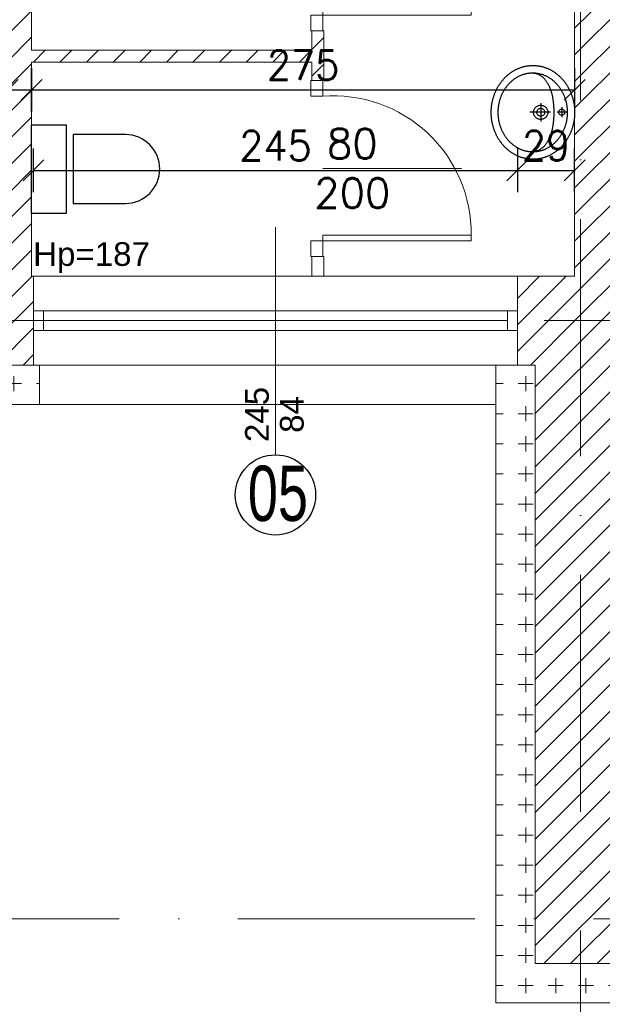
# Model space of a CAD drawing. Header units: millimetres. Extents: x -37273 to 136949, y -1495242345 to -598.
# Tile 31 of 53: x 56334 to 56629, y -17764 to -17266. Entities that reach past the tile are written whole.
import ezdxf

# ---------------------------------------------------------------- set-up
doc = ezdxf.new("R2010")
doc.units = ezdxf.units.MM
doc.linetypes.add('ACAD_ISO10W100', pattern=[18, 12, -3, 0, -3])
for name, color, linetype in [('0-urządzenia', 6, 'Continuous'), ('OPISY', 4, 'Continuous'), ('wym', 1, 'Continuous'), ('ściana', 7, 'Continuous')]:
    doc.layers.add(name, color=color, linetype=linetype)
for name, color, linetype, lineweight in [('A-DRZ', 3, 'Continuous', 13), ('A-OKN', 3, 'Continuous', 13), ('urządzenia', 252, 'Continuous', 0), ('wymiarowannie', 253, 'Continuous', 5), ('ściany', 190, 'Continuous', 25)]:
    doc.layers.add(name, color=color, linetype=linetype, lineweight=lineweight)
doc.styles.add('op2', font='arial.ttf')
doc.styles.get("Standard").update_dxf_attribs({"font": 'arial.ttf'})
doc.styles.add('WYM_50', font='simplex.shx', dxfattribs={"width": 0.95})
doc.dimstyles.new('50', dxfattribs={"dimtxt": 15, "dimasz": 0.15, "dimexe": 13, "dimexo": 30, "dimgap": 5, "dimtad": 1, "dimdec": 0, "dimrnd": 0.5, "dimzin": 1, "dimdsep": 46, "dimtxsty": 'WYM_50', "dimblk": 'A', "dimcen": 3, "dimdle": 5, "dimse1": 1, "dimse2": 1, "dimclrd": 256, "dimclre": 256, "dimclrt": 2, "dimaunit": 1, "dimadec": 0, "dimazin": 0, "dimtfac": 0.32, "dimtdec": 0, "dimtix": 1, "dimtmove": 1, "dimatfit": 3, "dimldrblk": 'A', "dimfxl": 1, "dimtvp": 0.08, "dimtolj": 1, "dimtzin": 1, "dimarcsym": 0})
pattern_1 = [(90, (-12462.238, -3.81), (-15.24, 9e-16), [7.62, -7.62]), (180, (-12458.429, 0), (-2e-15, -15.24), [7.62, -7.62])]

# ---------------------------------------------------------------- blocks, each defined once
blk = doc.blocks.new('A')
at = {"color": 1, "linetype": 'Continuous'}
blk.add_line((0, 73.6), (0, -73.6), dxfattribs=at)
at = {"color": 7, "linetype": 'Continuous'}
blk.add_line((-35.3, -35.3), (35.3, 35.3), dxfattribs=at)
blk = doc.blocks.new('*D2027')
at = {"layer": 'Defpoints', "color": 0, "lineweight": 13, "ltscale": 3}
for p in [(56295.02, -17472.34), (56341.02, -17472.34), (56341.02, -17879.37)]:
    blk.add_point(p, dxfattribs=at)
at = {"layer": 'wym', "lineweight": -2}
blk.add_line((56295.17, -17879.37), (56340.87, -17879.37), dxfattribs=at)
at = {"layer": 'wym', "lineweight": -2, "ltscale": 3, "xscale": 0.15, "yscale": 0.15, "zscale": 0.15, "rotation": 180}
blk.add_blockref('A', (56295.02, -17879.37), dxfattribs=at)
at = {"layer": 'wym', "lineweight": -2, "ltscale": 3, "xscale": 0.15, "yscale": 0.15, "zscale": 0.15}
blk.add_blockref('A', (56341.02, -17879.37), dxfattribs=at)
at = {"layer": 'wym', "color": 2, "ltscale": 3, "insert": (56318.02, -17866.87), "char_height": 15, "attachment_point": 5, "style": 'WYM_50'}
blk.add_mtext('\\A1;46', dxfattribs=at)
blk = doc.blocks.new('*D2028')
at = {"layer": 'Defpoints', "color": 0, "lineweight": 13, "ltscale": 3}
for p in [(56341.02, -17472.34), (56586.02, -17472.34), (56586.02, -17879.37)]:
    blk.add_point(p, dxfattribs=at)
at = {"layer": 'wym', "lineweight": -2}
blk.add_line((56341.17, -17879.37), (56585.87, -17879.37), dxfattribs=at)
at = {"layer": 'wym', "lineweight": -2, "ltscale": 3, "xscale": 0.15, "yscale": 0.15, "zscale": 0.15, "rotation": 180}
blk.add_blockref('A', (56341.02, -17879.37), dxfattribs=at)
at = {"layer": 'wym', "lineweight": -2, "ltscale": 3, "xscale": 0.15, "yscale": 0.15, "zscale": 0.15}
blk.add_blockref('A', (56586.02, -17879.37), dxfattribs=at)
at = {"layer": 'wym', "color": 2, "ltscale": 3, "insert": (56463.52, -17866.87), "char_height": 15, "attachment_point": 5, "style": 'WYM_50'}
blk.add_mtext('\\A1;245', dxfattribs=at)
blk = doc.blocks.new('*D2029')
at = {"layer": 'Defpoints', "color": 0, "lineweight": 13, "ltscale": 3}
for p in [(56586.02, -17472.34), (56595.02, -17472.34), (56595.02, -17879.37)]:
    blk.add_point(p, dxfattribs=at)
at = {"layer": 'wym', "lineweight": -2}
for p, q in [((56585.87, -17879.37), (56585.72, -17879.37)), ((56586.02, -17879.37), (56595.02, -17879.37)), ((56595.17, -17879.37), (56595.32, -17879.37))]:
    blk.add_line(p, q, dxfattribs=at)
at = {"layer": 'wym', "lineweight": -2, "ltscale": 3, "xscale": 0.15, "yscale": 0.15, "zscale": 0.15}
blk.add_blockref('A', (56586.02, -17879.37), dxfattribs=at)
at = {"layer": 'wym', "lineweight": -2, "ltscale": 3, "xscale": 0.15, "yscale": 0.15, "zscale": 0.15, "rotation": 180}
blk.add_blockref('A', (56595.02, -17879.37), dxfattribs=at)
at = {"layer": 'wym', "color": 2, "ltscale": 3, "insert": (56590.52, -17866.87), "char_height": 15, "attachment_point": 5, "style": 'WYM_50'}
blk.add_mtext('\\A1;9', dxfattribs=at)
blk = doc.blocks.new('LA-WC2')
at = {"color": 0}
blk.add_lwpolyline([(17.35, 21), (17.35, 47.5, 1), (-17.5, 47.5), (-17.5, 21)], format="xyb", close=True, dxfattribs=at)
blk.add_lwpolyline([(-22.5, 17.5), (22.5, 17.5), (22.5, 0), (-22.5, 0)], close=True, dxfattribs=at)
blk = doc.blocks.new('DRZWI80')
at = {"layer": 'A-DRZ', "extrusion": (0, 0, -1)}
for points in [[(-63186.49, 25780.28), (-63183.49, 25780.28), (-63183.49, 25856.28)], [(-63186.49, 25856.28), (-63183.49, 25856.28)]]:
    blk.add_lwpolyline(points, dxfattribs=at)
at = {"layer": 'A-DRZ'}
for points in [[(63186.49, 25780.28), (63186.49, 25856.28)], [(63149.49, 25780.28), (63149.49, 25851.36)]]:
    blk.add_lwpolyline(points, dxfattribs=at)
for points in [[(63104.49, 25774.28), (63104.49, 25780.28), (63112.49, 25780.28), (63112.49, 25774.28)], [(63194.49, 25774.28), (63194.49, 25780.28), (63186.49, 25780.28), (63186.49, 25774.28)]]:
    blk.add_lwpolyline(points, close=True, dxfattribs=at)
at = {"layer": 'A-DRZ', "color": 1}
blk.add_arc((63182.77, 25785.79), 70.49, 89.4084, 184.4877, dxfattribs=at)
blk = doc.blocks.new('GFT43')
at = {"layer": 'A-DRZ'}
blk.add_blockref('DRZWI80', (-63194.49, -25774.28), dxfattribs=at)
blk = doc.blocks.new('dsdfsdf')
at = {"layer": '0-urządzenia'}
for points in [[(26.84, -0.17), (26.84, -0.55), (26.83, -0.94), (26.81, -1.33), (26.78, -1.71), (26.75, -2.09), (26.72, -2.47), (26.67, -2.85), (26.62, -3.23), (26.56, -3.6), (26.5, -3.98), (26.43, -4.35), (26.35, -4.72), (26.27, -5.08), (26.18, -5.45), (26.08, -5.81), (25.98, -6.18), (25.87, -6.53), (25.76, -6.89), (25.64, -7.25), (25.51, -7.6), (25.38, -7.95), (25.24, -8.3), (25.1, -8.64), (24.95, -8.98), (24.79, -9.32), (24.63, -9.66), (24.46, -10), (24.29, -10.33), (24.11, -10.66), (23.93, -10.99), (23.74, -11.31), (23.55, -11.63), (23.35, -11.95), (23.14, -12.26), (22.93, -12.58), (22.72, -12.89), (22.5, -13.19), (22.27, -13.49), (22.04, -13.79), (21.81, -14.09), (21.57, -14.38), (21.33, -14.67), (21.08, -14.96), (20.82, -15.24), (20.56, -15.52), (20.3, -15.8), (20.03, -16.07), (19.76, -16.34), (19.48, -16.6), (19.2, -16.87), (18.92, -17.12), (18.63, -17.38), (18.33, -17.63), (18.03, -17.87), (17.73, -18.12), (17.42, -18.35), (17.11, -18.59), (16.8, -18.82), (16.48, -19.04), (16.16, -19.27), (15.83, -19.48), (15.5, -19.7), (15.17, -19.91), (14.83, -20.11), (14.49, -20.31), (14.15, -20.5), (13.8, -20.7), (13.45, -20.88), (13.09, -21.06), (12.74, -21.24), (12.37, -21.41), (12.01, -21.58), (11.64, -21.74), (11.27, -21.9), (10.9, -22.06), (10.52, -22.2), (10.14, -22.35), (9.76, -22.49), (9.37, -22.62), (8.98, -22.75), (8.59, -22.87), (8.2, -22.99), (7.8, -23.1), (7.4, -23.21), (7, -23.31), (6.6, -23.4), (6.19, -23.49), (5.78, -23.58), (5.37, -23.66), (4.96, -23.73), (4.54, -23.8), (4.12, -23.86), (3.7, -23.92), (3.28, -23.97), (2.86, -24.02), (2.43, -24.06), (2, -24.09), (1.57, -24.12), (1.14, -24.14), (0.71, -24.15), (0.28, -24.16), (-0.16, -24.17), (-0.16, -24.17), (-0.6, -24.16), (-1.03, -24.15), (-1.47, -24.14), (-1.9, -24.12), (-2.33, -24.09), (-2.76, -24.06), (-3.18, -24.02), (-3.61, -23.97), (-4.03, -23.92), (-4.45, -23.86), (-4.87, -23.8), (-5.28, -23.73), (-5.69, -23.66), (-6.11, -23.58), (-6.51, -23.49), (-6.92, -23.4), (-7.33, -23.31), (-7.73, -23.21), (-8.13, -23.1), (-8.52, -22.99), (-8.92, -22.87), (-9.31, -22.75), (-9.7, -22.62), (-10.08, -22.49), (-10.46, -22.35), (-10.84, -22.2), (-11.22, -22.06), (-11.59, -21.9), (-11.97, -21.74), (-12.33, -21.58), (-12.7, -21.41), (-13.06, -21.24), (-13.42, -21.06), (-13.77, -20.88), (-14.12, -20.7), (-14.47, -20.5), (-14.81, -20.31), (-15.16, -20.11), (-15.49, -19.91), (-15.83, -19.7), (-16.16, -19.48), (-16.48, -19.27), (-16.8, -19.04), (-17.12, -18.82), (-17.44, -18.59), (-17.75, -18.35), (-18.05, -18.12), (-18.36, -17.87), (-18.65, -17.63), (-18.95, -17.38), (-19.24, -17.12), (-19.52, -16.87), (-19.81, -16.6), (-20.08, -16.34), (-20.35, -16.07), (-20.62, -15.8), (-20.89, -15.52), (-21.14, -15.24), (-21.4, -14.96), (-21.65, -14.67), (-21.89, -14.38), (-22.13, -14.09), (-22.37, -13.79), (-22.6, -13.49), (-22.82, -13.19), (-23.04, -12.89), (-23.26, -12.58), (-23.47, -12.26), (-23.67, -11.95), (-23.87, -11.63), (-24.06, -11.31), (-24.25, -10.99), (-24.44, -10.66), (-24.61, -10.33), (-24.79, -10), (-24.95, -9.66), (-25.11, -9.32), (-25.27, -8.98), (-25.42, -8.64), (-25.56, -8.3), (-25.7, -7.95), (-25.83, -7.6), (-25.96, -7.25), (-26.08, -6.89), (-26.19, -6.53), (-26.3, -6.18), (-26.41, -5.81), (-26.5, -5.45), (-26.59, -5.08), (-26.67, -4.72), (-26.75, -4.35), (-26.82, -3.98), (-26.89, -3.6), (-26.94, -3.23), (-26.99, -2.85), (-27.04, -2.47), (-27.08, -2.09), (-27.11, -1.71), (-27.13, -1.33), (-27.15, -0.94), (-27.16, -0.55), (-27.16, -0.17), (-27.16, -0.17), (-27.16, 0.22), (-27.15, 0.61), (-27.13, 0.99), (-27.11, 1.38), (-27.08, 1.76), (-27.04, 2.14), (-26.99, 2.52), (-26.94, 2.89), (-26.89, 3.27), (-26.82, 3.64), (-26.75, 4.01), (-26.67, 4.38), (-26.59, 4.75), (-26.5, 5.12), (-26.41, 5.48), (-26.3, 5.84), (-26.19, 6.2), (-26.08, 6.56), (-25.96, 6.91), (-25.83, 7.27), (-25.7, 7.62), (-25.56, 7.96), (-25.42, 8.31), (-25.27, 8.65), (-25.11, 8.99), (-24.95, 9.33), (-24.79, 9.66), (-24.61, 10), (-24.44, 10.33), (-24.25, 10.65), (-24.06, 10.98), (-23.87, 11.3), (-23.67, 11.62), (-23.47, 11.93), (-23.26, 12.24), (-23.04, 12.55), (-22.82, 12.86), (-22.6, 13.16), (-22.37, 13.46), (-22.13, 13.76), (-21.89, 14.05), (-21.65, 14.34), (-21.4, 14.63), (-21.14, 14.91), (-20.89, 15.19), (-20.62, 15.47), (-20.35, 15.74), (-20.08, 16.01), (-19.81, 16.27), (-19.52, 16.53), (-19.24, 16.79), (-18.95, 17.04), (-18.65, 17.29), (-18.36, 17.54), (-18.05, 17.78), (-17.75, 18.02), (-17.44, 18.25), (-17.12, 18.48), (-16.8, 18.71), (-16.48, 18.93), (-16.16, 19.15), (-15.83, 19.36), (-15.49, 19.57), (-15.16, 19.78), (-14.81, 19.98), (-14.47, 20.17), (-14.12, 20.36), (-13.77, 20.55), (-13.42, 20.73), (-13.06, 20.91), (-12.7, 21.08), (-12.33, 21.25), (-11.97, 21.41), (-11.59, 21.57), (-11.22, 21.72), (-10.84, 21.87), (-10.46, 22.01), (-10.08, 22.15), (-9.7, 22.29), (-9.31, 22.41), (-8.92, 22.54), (-8.52, 22.65), (-8.13, 22.77), (-7.73, 22.87), (-7.33, 22.97), (-6.92, 23.07), (-6.51, 23.16), (-6.11, 23.25), (-5.69, 23.33), (-5.28, 23.4), (-4.87, 23.47), (-4.45, 23.53), (-4.03, 23.59), (-3.61, 23.64), (-3.18, 23.68), (-2.76, 23.72), (-2.33, 23.76), (-1.9, 23.78), (-1.47, 23.81), (-1.03, 23.82), (-0.6, 23.83), (-0.16, 23.83), (-0.16, 23.83), (0.28, 23.83), (0.71, 23.82), (1.14, 23.81), (1.57, 23.78), (2, 23.76), (2.43, 23.72), (2.86, 23.68), (3.28, 23.64), (3.7, 23.59), (4.12, 23.53), (4.54, 23.47), (4.96, 23.4), (5.37, 23.33), (5.78, 23.25), (6.19, 23.16), (6.6, 23.07), (7, 22.97), (7.4, 22.87), (7.8, 22.77), (8.2, 22.65), (8.59, 22.54), (8.98, 22.41), (9.37, 22.29), (9.76, 22.15), (10.14, 22.01), (10.52, 21.87), (10.9, 21.72), (11.27, 21.57), (11.64, 21.41), (12.01, 21.25), (12.37, 21.08), (12.74, 20.91), (13.09, 20.73), (13.45, 20.55), (13.8, 20.36), (14.15, 20.17), (14.49, 19.98), (14.83, 19.78), (15.17, 19.57), (15.5, 19.36), (15.83, 19.15), (16.16, 18.93), (16.48, 18.71), (16.8, 18.48), (17.11, 18.25), (17.42, 18.02), (17.73, 17.78), (18.03, 17.54), (18.33, 17.29), (18.63, 17.04), (18.92, 16.79), (19.2, 16.53), (19.48, 16.27), (19.76, 16.01), (20.03, 15.74), (20.3, 15.47), (20.56, 15.19), (20.82, 14.91), (21.08, 14.63), (21.33, 14.34), (21.57, 14.05), (21.81, 13.76), (22.04, 13.46), (22.27, 13.16), (22.5, 12.86), (22.72, 12.55), (22.93, 12.24), (23.14, 11.93), (23.35, 11.62), (23.55, 11.3), (23.74, 10.98), (23.93, 10.65), (24.11, 10.33), (24.29, 10), (24.46, 9.66), (24.63, 9.33), (24.79, 8.99), (24.95, 8.65), (25.1, 8.31), (25.24, 7.96), (25.38, 7.62), (25.51, 7.27), (25.64, 6.91), (25.76, 6.56), (25.87, 6.2), (25.98, 5.84), (26.08, 5.48), (26.18, 5.12), (26.27, 4.75), (26.35, 4.38), (26.43, 4.01), (26.5, 3.64), (26.56, 3.27), (26.62, 2.89), (26.67, 2.52), (26.72, 2.14), (26.75, 1.76), (26.78, 1.38), (26.81, 0.99), (26.83, 0.61), (26.84, 0.22), (26.84, -0.17)], [(22.59, -0.29), (22.58, -0.68), (22.57, -1.06), (22.55, -1.44), (22.52, -1.82), (22.48, -2.2), (22.44, -2.58), (22.39, -2.95), (22.32, -3.32), (22.25, -3.69), (22.18, -4.06), (22.09, -4.43), (22, -4.79), (21.9, -5.15), (21.79, -5.51), (21.68, -5.86), (21.56, -6.21), (21.43, -6.56), (21.29, -6.91), (21.15, -7.25), (20.99, -7.59), (20.84, -7.93), (20.67, -8.27), (20.5, -8.6), (20.32, -8.93), (20.14, -9.25), (19.95, -9.57), (19.75, -9.89), (19.54, -10.21), (19.33, -10.52), (19.12, -10.82), (18.89, -11.13), (18.67, -11.43), (18.43, -11.72), (18.19, -12.02), (17.94, -12.31), (17.69, -12.59), (17.43, -12.87), (17.17, -13.15), (16.9, -13.42), (16.62, -13.69), (16.34, -13.95), (16.06, -14.21), (15.77, -14.46), (15.47, -14.71), (15.17, -14.96), (14.86, -15.2), (14.55, -15.43), (14.24, -15.66), (13.92, -15.89), (13.59, -16.11), (13.26, -16.32), (12.93, -16.53), (12.59, -16.74), (12.24, -16.94), (11.89, -17.13), (11.54, -17.32), (11.19, -17.51), (10.83, -17.69), (10.46, -17.86), (10.09, -18.03), (9.72, -18.19), (9.35, -18.34), (8.97, -18.49), (8.58, -18.64), (8.2, -18.77), (7.81, -18.91), (7.41, -19.03), (7.02, -19.15), (6.62, -19.26), (6.21, -19.37), (5.81, -19.47), (5.4, -19.57), (4.99, -19.65), (4.57, -19.73), (4.15, -19.81), (3.73, -19.87), (3.31, -19.94), (2.88, -19.99), (2.45, -20.04), (2.02, -20.08), (1.59, -20.11), (1.16, -20.13), (0.72, -20.15), (0.28, -20.16), (-0.16, -20.17), (-0.16, -20.17), (-0.6, -20.16), (-1.04, -20.15), (-1.48, -20.13), (-1.91, -20.11), (-2.35, -20.08), (-2.78, -20.04), (-3.21, -19.99), (-3.63, -19.94), (-4.05, -19.87), (-4.48, -19.81), (-4.89, -19.73), (-5.31, -19.65), (-5.72, -19.57), (-6.13, -19.47), (-6.54, -19.37), (-6.94, -19.26), (-7.34, -19.15), (-7.74, -19.03), (-8.13, -18.91), (-8.52, -18.77), (-8.91, -18.64), (-9.29, -18.49), (-9.67, -18.34), (-10.05, -18.19), (-10.42, -18.03), (-10.79, -17.86), (-11.15, -17.69), (-11.51, -17.51), (-11.87, -17.32), (-12.22, -17.13), (-12.57, -16.94), (-12.91, -16.74), (-13.25, -16.53), (-13.58, -16.32), (-13.91, -16.11), (-14.24, -15.89), (-14.56, -15.66), (-14.88, -15.43), (-15.19, -15.2), (-15.49, -14.96), (-15.79, -14.71), (-16.09, -14.46), (-16.38, -14.21), (-16.67, -13.95), (-16.95, -13.69), (-17.22, -13.42), (-17.49, -13.15), (-17.76, -12.87), (-18.01, -12.59), (-18.27, -12.31), (-18.51, -12.02), (-18.75, -11.72), (-18.99, -11.43), (-19.22, -11.13), (-19.44, -10.82), (-19.66, -10.52), (-19.87, -10.21), (-20.07, -9.89), (-20.27, -9.57), (-20.46, -9.25), (-20.65, -8.93), (-20.82, -8.6), (-21, -8.27), (-21.16, -7.93), (-21.32, -7.59), (-21.47, -7.25), (-21.61, -6.91), (-21.75, -6.56), (-21.88, -6.21), (-22, -5.86), (-22.12, -5.51), (-22.22, -5.15), (-22.32, -4.79), (-22.42, -4.43), (-22.5, -4.06), (-22.58, -3.69), (-22.65, -3.32), (-22.71, -2.95), (-22.76, -2.58), (-22.81, -2.2), (-22.85, -1.82), (-22.87, -1.44), (-22.9, -1.06), (-22.91, -0.68), (-22.91, -0.29), (-22.91, -0.29), (-22.91, 0.09), (-22.9, 0.48), (-22.87, 0.86), (-22.85, 1.24), (-22.81, 1.62), (-22.76, 1.99), (-22.71, 2.37), (-22.65, 2.74), (-22.58, 3.11), (-22.5, 3.48), (-22.42, 3.84), (-22.32, 4.2), (-22.22, 4.56), (-22.12, 4.92), (-22, 5.28), (-21.88, 5.63), (-21.75, 5.98), (-21.61, 6.33), (-21.47, 6.67), (-21.32, 7.01), (-21.16, 7.35), (-21, 7.68), (-20.82, 8.01), (-20.65, 8.34), (-20.46, 8.67), (-20.27, 8.99), (-20.07, 9.31), (-19.87, 9.62), (-19.66, 9.93), (-19.44, 10.24), (-19.22, 10.55), (-18.99, 10.85), (-18.75, 11.14), (-18.51, 11.43), (-18.27, 11.72), (-18.01, 12.01), (-17.76, 12.29), (-17.49, 12.56), (-17.22, 12.83), (-16.95, 13.1), (-16.67, 13.37), (-16.38, 13.62), (-16.09, 13.88), (-15.79, 14.13), (-15.49, 14.37), (-15.19, 14.61), (-14.88, 14.85), (-14.56, 15.08), (-14.24, 15.3), (-13.91, 15.52), (-13.58, 15.74), (-13.25, 15.95), (-12.91, 16.16), (-12.57, 16.36), (-12.22, 16.55), (-11.87, 16.74), (-11.51, 16.92), (-11.15, 17.1), (-10.79, 17.28), (-10.42, 17.44), (-10.05, 17.6), (-9.67, 17.76), (-9.29, 17.91), (-8.91, 18.05), (-8.52, 18.19), (-8.13, 18.32), (-7.74, 18.45), (-7.34, 18.57), (-6.94, 18.68), (-6.54, 18.79), (-6.13, 18.89), (-5.72, 18.98), (-5.31, 19.07), (-4.89, 19.15), (-4.48, 19.22), (-4.05, 19.29), (-3.63, 19.35), (-3.21, 19.41), (-2.78, 19.45), (-2.35, 19.49), (-1.91, 19.53), (-1.48, 19.55), (-1.04, 19.57), (-0.6, 19.58), (-0.16, 19.58), (-0.16, 19.58), (0.28, 19.58), (0.72, 19.57), (1.16, 19.55), (1.59, 19.53), (2.02, 19.49), (2.45, 19.45), (2.88, 19.41), (3.31, 19.35), (3.73, 19.29), (4.15, 19.22), (4.57, 19.15), (4.99, 19.07), (5.4, 18.98), (5.81, 18.89), (6.21, 18.79), (6.62, 18.68), (7.02, 18.57), (7.41, 18.45), (7.81, 18.32), (8.2, 18.19), (8.58, 18.05), (8.97, 17.91), (9.35, 17.76), (9.72, 17.6), (10.09, 17.44), (10.46, 17.28), (10.83, 17.1), (11.19, 16.92), (11.54, 16.74), (11.89, 16.55), (12.24, 16.36), (12.59, 16.16), (12.93, 15.95), (13.26, 15.74), (13.59, 15.52), (13.92, 15.3), (14.24, 15.08), (14.55, 14.85), (14.86, 14.61), (15.17, 14.37), (15.47, 14.13), (15.77, 13.88), (16.06, 13.62), (16.34, 13.37), (16.62, 13.1), (16.9, 12.83), (17.17, 12.56), (17.43, 12.29), (17.69, 12.01), (17.94, 11.72), (18.19, 11.43), (18.43, 11.14), (18.67, 10.85), (18.89, 10.55), (19.12, 10.24), (19.33, 9.93), (19.54, 9.62), (19.75, 9.31), (19.95, 8.99), (20.14, 8.67), (20.32, 8.34), (20.5, 8.01), (20.67, 7.68), (20.84, 7.35), (20.99, 7.01), (21.15, 6.67), (21.29, 6.33), (21.43, 5.98), (21.56, 5.63), (21.68, 5.28), (21.79, 4.92), (21.9, 4.56), (22, 4.2), (22.09, 3.84), (22.18, 3.48), (22.25, 3.11), (22.32, 2.74), (22.39, 2.37), (22.44, 1.99), (22.48, 1.62), (22.52, 1.24), (22.55, 0.86), (22.57, 0.48), (22.58, 0.09), (22.59, -0.29)], [(-0.24, 18.15), (0.22, 18.08), (0.64, 17.91), (1, 17.63), (1.27, 17.28), (1.45, 16.86), (1.51, 16.4), (1.45, 15.93), (1.27, 15.51), (1, 15.16), (0.64, 14.89), (0.22, 14.71), (-0.24, 14.65), (-0.71, 14.71), (-1.12, 14.89), (-1.48, 15.16), (-1.75, 15.51), (-1.93, 15.93), (-1.99, 16.4), (-1.93, 16.86), (-1.75, 17.28), (-1.48, 17.63), (-1.12, 17.91), (-0.71, 18.08)], [(-0.22, 8.41), (0.23, 8.38), (0.66, 8.31), (1.08, 8.2), (1.48, 8.04), (1.85, 7.85), (2.2, 7.61), (2.53, 7.35), (2.83, 7.05), (3.09, 6.73), (3.32, 6.37), (3.52, 6), (3.68, 5.6), (3.79, 5.18), (3.86, 4.75), (3.88, 4.31), (3.86, 3.86), (3.79, 3.43), (3.68, 3.01), (3.52, 2.62), (3.32, 2.24), (3.09, 1.89), (2.83, 1.56), (2.53, 1.27), (2.2, 1), (1.85, 0.77), (1.48, 0.57), (1.08, 0.42), (0.66, 0.3), (0.23, 0.23), (-0.22, 0.21), (-0.66, 0.23), (-1.09, 0.3), (-1.51, 0.42), (-1.91, 0.57), (-2.28, 0.77), (-2.63, 1), (-2.96, 1.27), (-3.26, 1.56), (-3.52, 1.89), (-3.75, 2.24), (-3.95, 2.62), (-4.11, 3.01), (-4.22, 3.43), (-4.29, 3.86), (-4.32, 4.31), (-4.29, 4.75), (-4.22, 5.18), (-4.11, 5.6), (-3.95, 6), (-3.75, 6.37), (-3.52, 6.73), (-3.26, 7.05), (-2.96, 7.35), (-2.63, 7.61), (-2.28, 7.85), (-1.91, 8.04), (-1.51, 8.2), (-1.09, 8.31), (-0.66, 8.38)], [(-0.22, 6.61), (0.25, 6.56), (0.68, 6.43), (1.07, 6.21), (1.41, 5.93), (1.69, 5.59), (1.9, 5.2), (2.04, 4.77), (2.08, 4.31), (2.04, 3.84), (1.9, 3.41), (1.69, 3.02), (1.41, 2.68), (1.07, 2.4), (0.68, 2.19), (0.25, 2.05), (-0.22, 2.01), (-0.68, 2.05), (-1.11, 2.19), (-1.5, 2.4), (-1.84, 2.68), (-2.12, 3.02), (-2.33, 3.41), (-2.47, 3.84), (-2.52, 4.31), (-2.47, 4.77), (-2.33, 5.2), (-2.12, 5.59), (-1.84, 5.93), (-1.5, 6.21), (-1.11, 6.43), (-0.68, 6.56)]]:
    blk.add_lwpolyline(points, close=True, dxfattribs=at)
for points in [[(-0.24, 19.18), (-0.24, 13.71)], [(-22.91, -1.17), (-22.91, -0.81), (-22.89, -0.46), (-22.86, -0.12), (-22.82, 0.22), (-22.77, 0.56), (-22.71, 0.89), (-22.64, 1.21), (-22.56, 1.53), (-22.47, 1.84), (-22.37, 2.15), (-22.26, 2.46), (-22.14, 2.76), (-22.01, 3.05), (-21.87, 3.34), (-21.72, 3.63), (-21.56, 3.91), (-21.39, 4.18), (-21.21, 4.45), (-21.02, 4.71), (-20.83, 4.97), (-20.62, 5.23), (-20.41, 5.48), (-20.19, 5.72), (-19.96, 5.96), (-19.72, 6.2), (-19.47, 6.43), (-19.21, 6.65), (-18.95, 6.87), (-18.68, 7.09), (-18.4, 7.3), (-18.11, 7.51), (-17.82, 7.71), (-17.52, 7.9), (-17.21, 8.09), (-16.89, 8.28), (-16.57, 8.46), (-16.24, 8.64), (-15.9, 8.81), (-15.55, 8.98), (-15.2, 9.14), (-14.85, 9.3), (-14.48, 9.45), (-14.11, 9.6), (-13.74, 9.74), (-13.35, 9.88), (-12.96, 10.01), (-12.57, 10.14), (-12.17, 10.26), (-11.77, 10.38), (-11.35, 10.5), (-10.94, 10.61), (-10.52, 10.71), (-10.09, 10.81), (-9.66, 10.91), (-9.22, 11), (-8.78, 11.08), (-8.34, 11.17), (-7.89, 11.24), (-7.43, 11.31), (-6.97, 11.38), (-6.51, 11.44), (-6.04, 11.5), (-5.57, 11.55), (-5.1, 11.6), (-4.62, 11.65), (-4.13, 11.69), (-3.65, 11.72), (-3.16, 11.75), (-2.67, 11.78), (-2.17, 11.8), (-1.67, 11.81), (-1.17, 11.82), (-0.67, 11.83), (-0.16, 11.83)], [(-3.07, 16.4), (2.59, 16.4)], [(-0.16, 11.83), (0.35, 11.83), (0.85, 11.82), (1.35, 11.81), (1.85, 11.8), (2.34, 11.78), (2.84, 11.75), (3.33, 11.72), (3.81, 11.69), (4.29, 11.65), (4.77, 11.6), (5.25, 11.55), (5.72, 11.5), (6.19, 11.44), (6.65, 11.38), (7.11, 11.31), (7.56, 11.24), (8.01, 11.17), (8.46, 11.08), (8.9, 11), (9.34, 10.91), (9.77, 10.81), (10.19, 10.71), (10.62, 10.61), (11.03, 10.5), (11.44, 10.38), (11.85, 10.26), (12.25, 10.14), (12.64, 10.01), (13.03, 9.88), (13.41, 9.74), (13.79, 9.6), (14.16, 9.45), (14.52, 9.3), (14.88, 9.14), (15.23, 8.98), (15.58, 8.81), (15.91, 8.64), (16.24, 8.46), (16.57, 8.28), (16.88, 8.09), (17.19, 7.9), (17.5, 7.71), (17.79, 7.51), (18.08, 7.3), (18.36, 7.09), (18.63, 6.87), (18.89, 6.65), (19.15, 6.43), (19.39, 6.2), (19.63, 5.96), (19.86, 5.72), (20.09, 5.48), (20.3, 5.23), (20.51, 4.97), (20.7, 4.71), (20.89, 4.45), (21.07, 4.18), (21.24, 3.91), (21.4, 3.63), (21.55, 3.34), (21.69, 3.05), (21.82, 2.76), (21.94, 2.46), (22.05, 2.15), (22.15, 1.84), (22.24, 1.53), (22.32, 1.21), (22.39, 0.89), (22.45, 0.56), (22.5, 0.22), (22.54, -0.12), (22.57, -0.46), (22.58, -0.81), (22.59, -1.17)], [(-0.24, 9.91), (-0.24, -1.88)], [(-5.55, 4.36), (5.05, 4.36)]]:
    blk.add_lwpolyline(points, dxfattribs=at)
blk = doc.blocks.new('*D2050')
at = {"layer": 'Defpoints', "color": 0, "lineweight": 13, "ltscale": 3}
for p in [(54993.02, -17440.38), (56595.02, -17440.38), (56595.02, -17925.19)]:
    blk.add_point(p, dxfattribs=at)
at = {"layer": 'wym', "lineweight": -2}
blk.add_line((54993.17, -17925.19), (56594.87, -17925.19), dxfattribs=at)
at = {"layer": 'wym', "lineweight": -2, "ltscale": 3, "xscale": 0.15, "yscale": 0.15, "zscale": 0.15, "rotation": 180}
blk.add_blockref('A', (54993.02, -17925.19), dxfattribs=at)
at = {"layer": 'wym', "lineweight": -2, "ltscale": 3, "xscale": 0.15, "yscale": 0.15, "zscale": 0.15}
blk.add_blockref('A', (56595.02, -17925.19), dxfattribs=at)
at = {"layer": 'wym', "color": 2, "ltscale": 3, "insert": (55794.02, -17912.69), "char_height": 15, "attachment_point": 5, "style": 'WYM_50'}
blk.add_mtext('\\A1;1602', dxfattribs=at)
blk = doc.blocks.new('*D2051')
at = {"layer": 'Defpoints', "color": 0, "lineweight": 13, "ltscale": 3}
for p in [(56595.02, -17743.38), (57823.02, -17743.38), (57823.02, -17925.19)]:
    blk.add_point(p, dxfattribs=at)
at = {"layer": 'wym', "lineweight": -2}
blk.add_line((56595.17, -17925.19), (57822.87, -17925.19), dxfattribs=at)
at = {"layer": 'wym', "lineweight": -2, "ltscale": 3, "xscale": 0.15, "yscale": 0.15, "zscale": 0.15, "rotation": 180}
blk.add_blockref('A', (56595.02, -17925.19), dxfattribs=at)
at = {"layer": 'wym', "lineweight": -2, "ltscale": 3, "xscale": 0.15, "yscale": 0.15, "zscale": 0.15}
blk.add_blockref('A', (57823.02, -17925.19), dxfattribs=at)
at = {"layer": 'wym', "color": 2, "ltscale": 3, "insert": (57209.02, -17912.69), "char_height": 15, "attachment_point": 5, "style": 'WYM_50'}
blk.add_mtext('\\A1;1228', dxfattribs=at)
blk = doc.blocks.new('*D2075')
at = {"layer": 'Defpoints', "color": 0, "lineweight": 13, "ltscale": 3}
for p in [(56595.02, -17440.38), (54687.99, -17743.38), (56595.02, -17743.38)]:
    blk.add_point(p, dxfattribs=at)
at = {"layer": 'wym', "lineweight": -2}
blk.add_line((54687.99, -17440.53), (54687.99, -17743.23), dxfattribs=at)
at = {"layer": 'wym', "lineweight": -2, "ltscale": 3, "xscale": 0.15, "yscale": 0.15, "zscale": 0.15}
for p, rotation in [((54687.99, -17440.38), 90), ((54687.99, -17743.38), 270)]:
    blk.add_blockref('A', p, dxfattribs=dict(at, rotation=rotation))
at = {"layer": 'wym', "color": 2, "ltscale": 3, "insert": (54675.49, -17591.88), "char_height": 15, "attachment_point": 5, "rotation": 90, "style": 'WYM_50'}
blk.add_mtext('\\A1;303', dxfattribs=at)
blk = doc.blocks.new('*D2078')
at = {"layer": 'Defpoints', "color": 0, "lineweight": 13, "ltscale": 3}
for p in [(54993.02, -16999.38), (54635.02, -17743.38), (56595.02, -17743.38)]:
    blk.add_point(p, dxfattribs=at)
at = {"layer": 'wym', "lineweight": -2}
blk.add_line((54635.02, -16999.53), (54635.02, -17743.23), dxfattribs=at)
at = {"layer": 'wym', "lineweight": -2, "ltscale": 3, "xscale": 0.15, "yscale": 0.15, "zscale": 0.15}
for p, rotation in [((54635.02, -16999.38), 90), ((54635.02, -17743.38), 270)]:
    blk.add_blockref('A', p, dxfattribs=dict(at, rotation=rotation))
at = {"layer": 'wym', "color": 2, "ltscale": 3, "insert": (54622.52, -17371.38), "char_height": 15, "attachment_point": 5, "rotation": 90, "style": 'WYM_50'}
blk.add_mtext('\\A1;744', dxfattribs=at)
blk = doc.blocks.new('*D2129')
at = {"layer": 'Defpoints', "color": 0, "lineweight": 13, "ltscale": 3}
for p in [(56586.02, -17341.81), (56341.02, -17395.38), (56586.02, -17395.38)]:
    blk.add_point(p, dxfattribs=at)
at = {"layer": 'wym', "lineweight": -2}
blk.add_line((56341.17, -17341.81), (56585.87, -17341.81), dxfattribs=at)
at = {"layer": 'wym', "lineweight": -2, "ltscale": 3, "xscale": 0.15, "yscale": 0.15, "zscale": 0.15, "rotation": 180}
blk.add_blockref('A', (56341.02, -17341.81), dxfattribs=at)
at = {"layer": 'wym', "lineweight": -2, "ltscale": 3, "xscale": 0.15, "yscale": 0.15, "zscale": 0.15}
blk.add_blockref('A', (56586.02, -17341.81), dxfattribs=at)
at = {"layer": 'wym', "color": 2, "ltscale": 3, "insert": (56463.52, -17329.31), "char_height": 15, "attachment_point": 5, "style": 'WYM_50'}
blk.add_mtext('\\A1;245', dxfattribs=at)
blk = doc.blocks.new('*D2130')
at = {"layer": 'Defpoints', "color": 0, "lineweight": 13, "ltscale": 3}
for p in [(56615.02, -17341.81), (56586.02, -17365.09), (56615.02, -17365.09)]:
    blk.add_point(p, dxfattribs=at)
at = {"layer": 'wym', "lineweight": -2}
for p, q in [((56585.87, -17341.81), (56585.72, -17341.81)), ((56586.02, -17341.81), (56615.02, -17341.81)), ((56615.17, -17341.81), (56615.32, -17341.81))]:
    blk.add_line(p, q, dxfattribs=at)
at = {"layer": 'wym', "lineweight": -2, "ltscale": 3, "xscale": 0.15, "yscale": 0.15, "zscale": 0.15}
blk.add_blockref('A', (56586.02, -17341.81), dxfattribs=at)
at = {"layer": 'wym', "lineweight": -2, "ltscale": 3, "xscale": 0.15, "yscale": 0.15, "zscale": 0.15, "rotation": 180}
blk.add_blockref('A', (56615.02, -17341.81), dxfattribs=at)
at = {"layer": 'wym', "color": 2, "ltscale": 3, "insert": (56600.52, -17329.31), "char_height": 15, "attachment_point": 5, "style": 'WYM_50'}
blk.add_mtext('\\A1;29', dxfattribs=at)
blk = doc.blocks.new('*D2134')
at = {"layer": 'Defpoints', "color": 0, "lineweight": 13, "ltscale": 3}
for p in [(56328.02, -17294.92), (56340.02, -17294.92), (56340.02, -17301.03)]:
    blk.add_point(p, dxfattribs=at)
at = {"layer": 'wym', "lineweight": -2}
for p, q in [((56328.02, -17301.03), (56294.12, -17301.03)), ((56328.17, -17301.03), (56339.87, -17301.03))]:
    blk.add_line(p, q, dxfattribs=at)
at = {"layer": 'wym', "lineweight": -2, "ltscale": 3, "xscale": 0.15, "yscale": 0.15, "zscale": 0.15, "rotation": 180}
blk.add_blockref('A', (56328.02, -17301.03), dxfattribs=at)
at = {"layer": 'wym', "lineweight": -2, "ltscale": 3, "xscale": 0.15, "yscale": 0.15, "zscale": 0.15}
blk.add_blockref('A', (56340.02, -17301.03), dxfattribs=at)
at = {"layer": 'wym', "color": 2, "ltscale": 3, "insert": (56309.3, -17288.53), "char_height": 15, "attachment_point": 5, "style": 'WYM_50'}
blk.add_mtext('\\A1;12', dxfattribs=at)
blk = doc.blocks.new('*D2135')
at = {"layer": 'Defpoints', "color": 0, "lineweight": 13, "ltscale": 3}
for p in [(56615.02, -17301.03), (56340.02, -17308.03), (56615.02, -17308.86)]:
    blk.add_point(p, dxfattribs=at)
at = {"layer": 'wym', "lineweight": -2}
blk.add_line((56340.17, -17301.03), (56614.87, -17301.03), dxfattribs=at)
at = {"layer": 'wym', "lineweight": -2, "ltscale": 3, "xscale": 0.15, "yscale": 0.15, "zscale": 0.15, "rotation": 180}
blk.add_blockref('A', (56340.02, -17301.03), dxfattribs=at)
at = {"layer": 'wym', "lineweight": -2, "ltscale": 3, "xscale": 0.15, "yscale": 0.15, "zscale": 0.15}
blk.add_blockref('A', (56615.02, -17301.03), dxfattribs=at)
at = {"layer": 'wym', "color": 2, "ltscale": 3, "insert": (56477.52, -17288.53), "char_height": 15, "attachment_point": 5, "style": 'WYM_50'}
blk.add_mtext('\\A1;275', dxfattribs=at)

msp = doc.modelspace()

# ---------------------------------------------------------------- hatches: boundary and pattern name
at = {"layer": 'wymiarowannie', "lineweight": 13, "ltscale": 3}
h = msp.add_hatch(dxfattribs=at)
h.set_pattern_fill('ANSI31', color=5, scale=3)
h.set_pattern_definition([(45, (56586.015, -17743.378), (-6.73519, 6.73519), [])])
h.paths.add_polyline_path([(56618.02, -16999.38), (56837.02, -16999.38), (56837.02, -17024.38), (56640.02, -17024.38), (56640.02, -17417.88), (56618.02, -17417.88)])
h.paths.add_polyline_path([(56886.02, -17720.88), (56886.02, -17698.38), (56929.02, -17698.38), (56929.02, -17164.38), (56959.02, -17164.38), (56959.02, -17176.38), (56941.02, -17176.38), (56941.02, -17698.38), (56945.02, -17698.38), (56945.02, -17720.88)])
h.paths.add_polyline_path([(56586.02, -17417.88), (56586.02, -17395.38), (56615.02, -17395.38), (56615.02, -17312.83), (56615.02, -17312.45), (56615.02, -17312.07), (56615.02, -17024.38), (56601.24, -17024.38), (56601.24, -16999.38), (56618.02, -16999.38), (56618.02, -17417.88)])
h.paths.add_polyline_path([(56886.02, -17743.38), (56886.02, -17720.88), (56945.02, -17720.88), (56945.02, -17743.38)])
h.paths.add_polyline_path([(57183.02, -17743.38), (57183.02, -17720.88), (57234.02, -17720.88), (57234.02, -17743.38)])
h.paths.add_polyline_path([(56675.49, -16996.59), (56675.49, -17027.16), (56652.99, -17027.16), (56652.99, -16996.59)], flags=9)
h.paths.add_polyline_path([(56948.94, -17626.74), (56921.09, -17626.74), (56921.09, -17604.24), (56948.94, -17604.24)], flags=9)
h.paths.add_polyline_path([(56951.85, -17662.2), (56934.18, -17662.2), (56934.18, -17639.7), (56951.85, -17639.7)], flags=9)
h = msp.add_hatch(dxfattribs=at)
h.set_pattern_fill('ANSI31', color=5, scale=3)
h.set_pattern_definition([(45, (55972.015, -17440.378), (-6.73519, 6.73519), [])])
h.paths.add_polyline_path([(56295.02, -17417.88), (56295.02, -17395.38), (56328.02, -17395.38), (56328.02, -17088.6), (56340.02, -17088.6), (56340.02, -17162.38), (56476.02, -17162.38), (56476.02, -17154.17), (56488.02, -17154.17), (56488.02, -17162.38), (56501.24, -17162.38), (56501.24, -17174.38), (56488.02, -17174.38), (56488.02, -17181.99), (56487.43, -17181.99), (56482.02, -17181.99), (56482.02, -17174.38), (56340.02, -17174.38), (56340.02, -17280.99), (56482.02, -17280.99), (56482.02, -17271.09), (56487.43, -17271.09), (56488.02, -17271.09), (56488.02, -17296.38), (56487.43, -17296.38), (56482.02, -17296.38), (56482.02, -17286.99), (56340.02, -17286.99), (56340.02, -17395.38), (56341.02, -17395.38), (56341.02, -17417.88)])
h.paths.add_polyline_path([(55972.02, -17417.88), (55972.02, -17395.38), (55972.02, -17322.38), (55984.02, -17322.38), (55984.02, -17395.38), (56091.02, -17395.38), (56091.02, -17417.88)])
h.paths.add_polyline_path([(55972.02, -17440.38), (55972.02, -17417.88), (56091.02, -17417.88), (56091.02, -17440.38)])
h.paths.add_polyline_path([(56295.02, -17440.38), (56295.02, -17417.88), (56341.02, -17417.88), (56341.02, -17440.38)])
h.paths.add_polyline_path([(56601.24, -17174.38), (56601.24, -17168.16), (56601.24, -17162.38), (56615.02, -17162.38), (56615.02, -17174.38)])
h.paths.add_polyline_path([(56401.93, -17396.67), (56338.84, -17396.67), (56338.84, -17375.29), (56401.93, -17375.29)], flags=9)
h.paths.add_polyline_path([(55991.94, -17340.56), (55964.09, -17340.56), (55964.09, -17318.06), (55991.94, -17318.06)], flags=9)
h.paths.add_polyline_path([(56151.87, -17396.67), (56088.9, -17396.67), (56088.9, -17375.29), (56151.87, -17375.29)], flags=9)
h = msp.add_hatch(dxfattribs=at)
h.set_pattern_fill('ANSI31', color=5, scale=3)
h.set_pattern_definition([(45, (56586.015, -17743.378), (-6.7352, 6.7352), [])])
h.paths.add_polyline_path([(56586.02, -17440.38), (56586.02, -17417.88), (56618.02, -17417.88), (56618.02, -17720.88), (56595.02, -17720.88), (56595.02, -17440.38)])
h.paths.add_polyline_path([(56618.02, -17720.88), (56618.02, -17417.88), (56640.02, -17417.88), (56640.02, -17698.38), (56648.02, -17698.38), (56648.02, -17720.88)])
h.paths.add_polyline_path([(56618.02, -17743.38), (56618.02, -17720.88), (56648.02, -17720.88), (56648.02, -17743.38)])
h.paths.add_polyline_path([(56595.02, -17720.88), (56618.02, -17720.88), (56618.02, -17743.38), (56595.02, -17743.38)])
h.paths.add_polyline_path([(56652.52, -17662.2), (56635.52, -17662.2), (56635.52, -17639.7), (56652.52, -17639.7)], flags=9)
h = msp.add_hatch(dxfattribs=at)
h.set_pattern_fill('CROSS', color=1, scale=0.6, angle=45)
h.set_pattern_definition(pattern_1)
h.paths.add_polyline_path([(55969.02, -17460.38), (56094.02, -17460.38), (56094.02, -17440.38), (56091.02, -17440.38), (55972.02, -17440.38), (55969.02, -17440.38)])
h.paths.add_polyline_path([(55707.02, -17460.38), (55771.02, -17460.38), (55771.02, -17440.38), (55768.02, -17440.38), (55710.02, -17440.38), (55707.02, -17440.38)])
h.paths.add_polyline_path([(56292.02, -17460.38), (56344.02, -17460.38), (56344.02, -17440.38), (56341.02, -17440.38), (56295.02, -17440.38), (56292.02, -17440.38)])
h = msp.add_hatch(dxfattribs=at)
h.set_pattern_fill('CROSS', color=1, scale=0.6, angle=45)
h.set_pattern_definition(pattern_1)
h.paths.add_polyline_path([(56595.02, -17720.88), (56595.02, -17440.38), (56575.02, -17440.38), (56575.02, -17720.88)])
h = msp.add_hatch(dxfattribs=at)
h.set_pattern_fill('CROSS', color=1, scale=0.6, angle=45)
h.set_pattern_definition(pattern_1)
h.paths.add_polyline_path([(56575.02, -17720.88), (56595.02, -17720.88), (56595.02, -17743.38), (56618.02, -17743.38), (56618.02, -17763.38), (56575.02, -17763.38)])
h.paths.add_polyline_path([(56651.02, -17763.38), (56651.02, -17743.38), (56648.02, -17743.38), (56618.02, -17743.38), (56618.02, -17763.38)])

# ---------------------------------------------------------------- linework, layer by layer
at = {"layer": 'A-OKN'}
for p, q in [((56586.02, -17395.38), (56341.02, -17395.38)), ((56586.02, -17412.88), (56341.02, -17412.88)), ((56586.02, -17412.88), (56341.02, -17412.88)), ((56346.02, -17412.88), (56346.02, -17422.88)), ((56346.02, -17412.88), (56346.02, -17422.88)), ((56581.02, -17412.88), (56581.02, -17422.88)), ((56581.02, -17412.88), (56581.02, -17422.88)), ((56346.02, -17417.88), (56581.02, -17417.88)), ((56346.02, -17417.88), (56581.02, -17417.88)), ((56586.02, -17422.88), (56341.02, -17422.88)), ((56586.02, -17422.88), (56341.02, -17422.88)), ((56586.02, -17440.38), (56341.02, -17440.38))]:
    msp.add_line(p, q, dxfattribs=at)
msp.add_lwpolyline([(56344.02, -17460.38), (56575.02, -17460.38)], dxfattribs=at)
at = {"layer": 'wymiarowannie', "color": 251, "linetype": 'ACAD_ISO10W100', "lineweight": 13, "ltscale": 10}
for p, q in [((56618.02, -18026.75), (56618.02, -15932.56)), ((56719.52, -17417.88), (54535.13, -17417.88)), ((58005.32, -17720.88), (54535.13, -17720.88))]:
    msp.add_line(p, q, dxfattribs=at)
at = {"layer": 'wymiarowannie', "color": 1, "lineweight": 13, "ltscale": 3}
for p, q in [((56488.02, -17286.99), (56488.02, -17280.99)), ((56586.02, -17395.38), (56615.02, -17395.38))]:
    msp.add_line(p, q, dxfattribs=at)
at = {"layer": 'wymiarowannie', "ltscale": 3}
msp.add_line((56463.52, -17370.52), (56463.52, -17485.84), dxfattribs=at)
at = {"layer": 'ściana', "lineweight": 13, "ltscale": 3}
for p, q in [((56615.02, -17024.38), (56615.02, -17395.38)), ((56340.02, -17174.38), (56340.02, -17280.99)), ((56482.02, -17271.09), (56482.02, -17280.99)), ((56482.02, -17271.09), (56488.02, -17271.09)), ((56488.02, -17271.09), (56488.02, -17296.38)), ((56482.02, -17280.99), (56340.02, -17280.99)), ((56340.02, -17286.99), (56340.02, -17395.38)), ((56482.02, -17286.99), (56340.02, -17286.99)), ((56482.02, -17286.99), (56482.02, -17296.38)), ((56482.02, -17296.38), (56488.02, -17296.38)), ((56482.02, -17385.48), (56488.02, -17385.48)), ((56482.02, -17385.48), (56482.02, -17395.38)), ((56488.02, -17385.48), (56488.02, -17395.38)), ((56340.02, -17395.38), (56341.02, -17395.38)), ((56341.02, -17395.38), (56341.02, -17440.38)), ((56615.02, -17395.38), (56586.02, -17395.38)), ((56586.02, -17395.38), (56586.02, -17440.38)), ((56295.02, -17440.38), (56341.02, -17440.38)), ((56586.02, -17440.38), (56595.02, -17440.38)), ((56595.02, -17440.38), (56595.02, -17743.38)), ((56648.02, -17743.38), (56595.02, -17743.38))]:
    msp.add_line(p, q, dxfattribs=at)
at = {"layer": 'ściana', "color": 1, "lineweight": 13, "ltscale": 3}
for points in [[(56344.02, -17440.38), (56344.02, -17460.38)], [(56651.02, -17763.38), (56575.02, -17763.38), (56575.02, -17440.38), (56575.02, -17440.38)], [(56344.02, -17460.38), (56292.02, -17460.38)]]:
    msp.add_lwpolyline(points, dxfattribs=at)
at = {"layer": 'ściany', "color": 5, "ltscale": 100}
msp.add_circle((56463.51, -17506.15), 20.32, dxfattribs=at)

# ---------------------------------------------------------------- block references
at = {"layer": '0-urządzenia', "rotation": 270}
msp.add_blockref('LA-WC2', (56340.02, -17341.19), dxfattribs=at)
at = {"layer": 'A-DRZ', "xscale": 0.9900000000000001, "yscale": 0.9900000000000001, "zscale": 0.9900000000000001, "rotation": 270}
for p in [(56481.49, -17271.09), (56481.49, -17385.48)]:
    msp.add_blockref('GFT43', p, dxfattribs=at)
at = {"layer": 'wym', "xscale": 0.8800000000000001, "yscale": 0.8800000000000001, "zscale": 0.8800000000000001, "rotation": 269.9999999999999}
msp.add_blockref('dsdfsdf', (56594.04, -17312.59), dxfattribs=at)

# ---------------------------------------------------------------- texts
at = {"layer": 'A-DRZ', "insert": (56502.43, -17340.8), "char_height": 15, "attachment_point": 5}
msp.add_mtext('\\pxqc;{\\Fsimplex.shx|c238;80\\P\\pq*;\\Fsimplex.shx|c0;2\\Fsimplex.shx|c238;00}', dxfattribs=at)
at = {"layer": 'OPISY', "color": 4, "ltscale": 3, "style": 'op2', "width": 0.7}
msp.add_text('05', height=28, dxfattribs=at).set_placement((56449.54, -17519.34))
at = {"layer": 'urządzenia', "insert": (56370.38, -17385.98), "char_height": 12, "attachment_point": 5}
msp.add_mtext('Hp=187', dxfattribs=at)
at = {"layer": 'wymiarowannie', "color": 1, "lineweight": 13, "ltscale": 3, "insert": (56454.21, -17465.41), "char_height": 12, "attachment_point": 5, "rotation": 90}
msp.add_mtext('245', dxfattribs=at)
at = {"layer": 'wymiarowannie', "color": 1, "lineweight": 13, "ltscale": 3, "insert": (56471.87, -17465.41), "char_height": 12, "width": 30.7607, "attachment_point": 5, "rotation": 90}
msp.add_mtext('84', dxfattribs=at)

# ---------------------------------------------------------------- dimensions: what is measured, and where the dimension line sits
at = {"layer": 'wym'}
for base, p1, picture, middle in [((54635.02, -17743.38), (54993.02, -16999.38), '*D2078', (54622.52, -17371.38)), ((54687.99, -17743.38), (56595.02, -17440.38), '*D2075', (54675.49, -17591.88))]:
    dim = msp.add_linear_dim(base=base, p1=p1, p2=(56595.02, -17743.38), angle=90, dimstyle='50', override={"dimblk": 'A', "dimfxl": 0, "dimarcsym": 1}, dxfattribs=at)
    dim.commit()
    dim.dimension.update_dxf_attribs({"geometry": picture, "text_midpoint": middle})
dim = msp.add_linear_dim(base=(56340.02, -17301.03), p1=(56328.02, -17294.92), p2=(56340.02, -17294.92), dimstyle='50', override={"dimblk": 'A', "dimfxl": 0, "dimarcsym": 1}, dxfattribs=at)
dim.commit()
dim.dimension.update_dxf_attribs({"geometry": '*D2134', "text_midpoint": (56309.3, -17301.03), "dimtype": 160})
for base, p1, p2, picture, middle in [((56615.02, -17301.03), (56340.02, -17308.03), (56615.02, -17308.86), '*D2135', (56477.52, -17288.53)), ((56586.02, -17341.81), (56341.02, -17395.38), (56586.02, -17395.38), '*D2129', (56463.52, -17329.31)), ((56615.02, -17341.81), (56586.02, -17365.09), (56615.02, -17365.09), '*D2130', (56600.52, -17329.31)), ((56595.02, -17925.19), (54993.02, -17440.38), (56595.02, -17440.38), '*D2050', (55794.02, -17912.69)), ((56341.02, -17879.37), (56295.02, -17472.34), (56341.02, -17472.34), '*D2027', (56318.02, -17866.87)), ((56586.02, -17879.37), (56341.02, -17472.34), (56586.02, -17472.34), '*D2028', (56463.52, -17866.87)), ((56595.02, -17879.37), (56586.02, -17472.34), (56595.02, -17472.34), '*D2029', (56590.52, -17866.87)), ((57823.02, -17925.19), (56595.02, -17743.38), (57823.02, -17743.38), '*D2051', (57209.02, -17912.69))]:
    dim = msp.add_linear_dim(base=base, p1=p1, p2=p2, dimstyle='50', override={"dimblk": 'A', "dimfxl": 0, "dimarcsym": 1}, dxfattribs=at)
    dim.commit()
    dim.dimension.update_dxf_attribs({"geometry": picture, "text_midpoint": middle})

doc.saveas('drawing.dxf')
